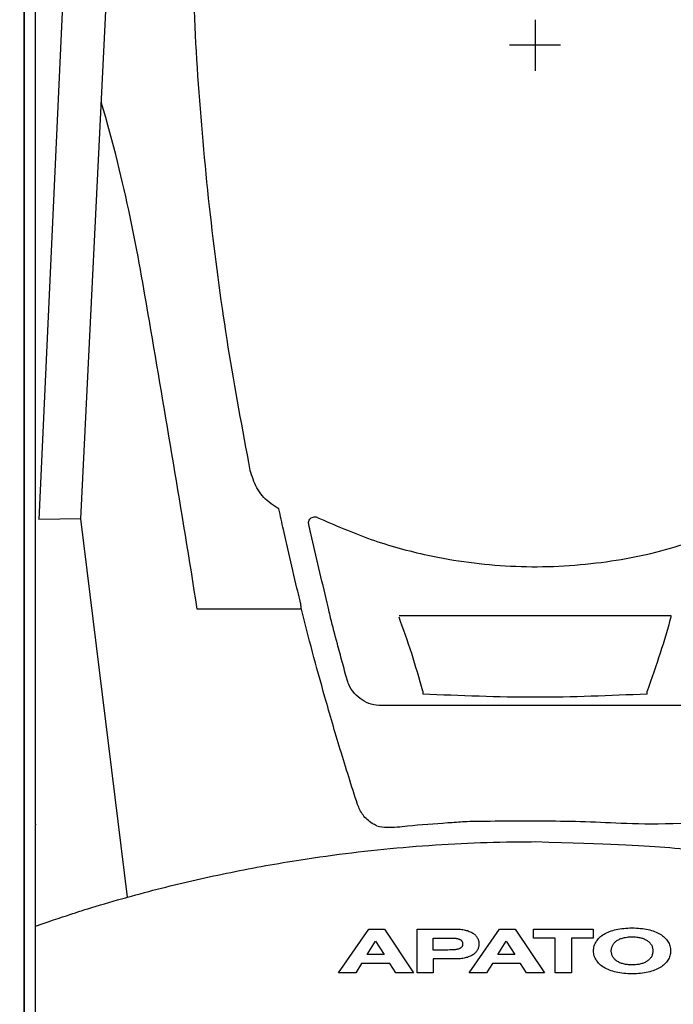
# Model space of a CAD drawing. Header units: millimetres. Extents: x -11513 to 3649, y 2330 to 12522.
# Tile 9 of 75: x -10183 to -10117, y 8247 to 8346. Entities that reach past the tile are written whole.
import ezdxf

# ---------------------------------------------------------------- set-up
doc = ezdxf.new("R2010")
doc.units = ezdxf.units.MM
doc.layers.add('Aparatura', color=7, linetype='Continuous')

# ---------------------------------------------------------------- blocks, each defined once
blk = doc.blocks.new('ARS400-6-V 400A PRO dół')
blk.add_wipeout([(0, 0), (100, 0), (100, -680), (0, -680)]).dxf.layer = 'Aparatura'
at = {"layer": 'Aparatura'}
for p, q in [((1.109, -335.007), (1.109, -229.53)), ((1.109, -337.174), (1.109, -335.007)), ((24.982, -335.934), (24.819, -335.84)), ((10.119, -374.024), (5.568, -336.905)), ((1.109, -337.594), (1.109, -337.174)), ((1.109, -346.403), (1.109, -337.594)), ((27.197, -345.787), (16.978, -345.757)), ((27.111, -345.162), (27.031, -344.829)), ((1.109, -346.823), (1.109, -346.403)), ((1.109, -348.99), (1.109, -346.823)), ((1.109, -366.846), (1.109, -348.99)), ((39.104, -353.819), (39.104, -354.105)), ((39.104, -353.819), (39.104, -354.105)), ((61.113, -354.104), (61.113, -353.819)), ((61.113, -354.104), (61.113, -353.819)), ((1.109, -366.846), (1.109, -366.914)), ((1.109, -376.535), (1.109, -366.914)), ((1.109, -376.559), (1.109, -376.535))]:
    blk.add_line(p, q, dxfattribs=at)
at = {"layer": 'Aparatura', "lineweight": 30}
for p, q in [((4.281, -274.833), (1.436, -336.987)), ((5.568, -336.905), (8.609, -274.467)), ((5.568, -336.905), (1.436, -336.987))]:
    blk.add_line(p, q, dxfattribs=at)
at = {"layer": 'Aparatura', "color": 30}
for p, q in [((50.109, -287.956), (50.109, -292.956)), ((52.609, -290.456), (47.609, -290.456))]:
    blk.add_line(p, q, dxfattribs=at)
at = {"layer": 'Aparatura', "color": 5}
for p, q in [((30.826, -381.43), (33.81, -377.15)), ((30.826, -381.43), (33.81, -377.15)), ((33.81, -377.15), (35.328, -377.15)), ((33.81, -377.15), (35.328, -377.15)), ((35.328, -377.15), (38.198, -381.43)), ((35.328, -377.15), (38.198, -381.43)), ((38.541, -381.43), (38.541, -377.15)), ((38.541, -377.15), (42.275, -377.15)), ((38.541, -381.43), (38.541, -377.15)), ((38.541, -377.15), (42.275, -377.15)), ((42.275, -377.15), (42.411, -377.153)), ((42.275, -377.15), (42.411, -377.153)), ((42.411, -377.153), (42.544, -377.158)), ((42.411, -377.153), (42.544, -377.158)), ((42.544, -377.158), (42.673, -377.165)), ((42.544, -377.158), (42.673, -377.165)), ((42.673, -377.165), (42.798, -377.177)), ((42.673, -377.165), (42.798, -377.177)), ((42.798, -377.177), (42.919, -377.192)), ((42.798, -377.177), (42.919, -377.192)), ((42.919, -377.192), (43.038, -377.209)), ((42.919, -377.192), (43.038, -377.209)), ((43.038, -377.209), (43.151, -377.229)), ((43.038, -377.209), (43.151, -377.229)), ((43.151, -377.229), (43.262, -377.251)), ((43.151, -377.229), (43.262, -377.251)), ((43.262, -377.251), (43.366, -377.279)), ((43.262, -377.251), (43.366, -377.279)), ((43.366, -377.279), (43.47, -377.308)), ((43.366, -377.279), (43.47, -377.308)), ((43.47, -377.308), (43.566, -377.338)), ((43.47, -377.308), (43.566, -377.338)), ((43.566, -377.338), (43.66, -377.375)), ((43.566, -377.338), (43.66, -377.375)), ((43.655, -381.43), (46.639, -377.15)), ((43.655, -381.43), (46.639, -377.15)), ((43.66, -377.375), (43.749, -377.412)), ((43.66, -377.375), (43.749, -377.412)), ((43.749, -377.412), (43.835, -377.451)), ((43.749, -377.412), (43.835, -377.451)), ((43.835, -377.451), (43.916, -377.496)), ((43.835, -377.451), (43.916, -377.496)), ((43.916, -377.496), (43.993, -377.54)), ((43.916, -377.496), (43.993, -377.54)), ((43.993, -377.54), (44.065, -377.59)), ((43.993, -377.54), (44.065, -377.59)), ((44.065, -377.59), (44.134, -377.639)), ((44.065, -377.59), (44.134, -377.639)), ((44.134, -377.639), (44.198, -377.693)), ((44.134, -377.639), (44.198, -377.693)), ((46.639, -377.15), (48.156, -377.15)), ((46.639, -377.15), (48.156, -377.15)), ((48.156, -377.15), (51.027, -381.43)), ((48.156, -377.15), (51.027, -381.43)), ((49.946, -378.029), (49.946, -377.15)), ((49.946, -377.15), (55.827, -377.15)), ((49.946, -378.029), (49.946, -377.15)), ((49.946, -377.15), (55.827, -377.15)), ((55.827, -377.15), (55.827, -378.029)), ((55.827, -377.15), (55.827, -378.029)), ((56.755, -377.733), (56.876, -377.656)), ((56.755, -377.733), (56.876, -377.656)), ((56.876, -377.656), (57.002, -377.585)), ((56.876, -377.656), (57.002, -377.585)), ((57.002, -377.585), (57.133, -377.515)), ((57.002, -377.585), (57.133, -377.515)), ((57.133, -377.515), (57.273, -377.454)), ((57.133, -377.515), (57.273, -377.454)), ((57.273, -377.454), (57.419, -377.395)), ((57.273, -377.454), (57.419, -377.395)), ((57.419, -377.395), (57.572, -377.338)), ((57.419, -377.395), (57.572, -377.338)), ((57.572, -377.338), (57.73, -377.288)), ((57.572, -377.338), (57.73, -377.288)), ((57.73, -377.288), (57.895, -377.242)), ((57.73, -377.288), (57.895, -377.242)), ((57.895, -377.242), (58.065, -377.2)), ((57.895, -377.242), (58.065, -377.2)), ((58.065, -377.2), (58.241, -377.163)), ((58.065, -377.2), (58.241, -377.163)), ((58.241, -377.163), (58.423, -377.13)), ((58.241, -377.163), (58.423, -377.13)), ((58.423, -377.13), (58.611, -377.103)), ((58.423, -377.13), (58.611, -377.103)), ((58.611, -377.103), (58.806, -377.081)), ((58.611, -377.103), (58.806, -377.081)), ((58.806, -377.081), (59.006, -377.061)), ((58.806, -377.081), (59.006, -377.061)), ((59.006, -377.061), (59.211, -377.049)), ((59.006, -377.061), (59.211, -377.049)), ((59.211, -377.049), (59.42, -377.042)), ((59.211, -377.049), (59.42, -377.042)), ((59.42, -377.042), (59.635, -377.039)), ((59.42, -377.042), (59.635, -377.039)), ((59.635, -377.039), (59.85, -377.042)), ((59.635, -377.039), (59.85, -377.042)), ((59.85, -377.042), (60.06, -377.049)), ((59.85, -377.042), (60.06, -377.049)), ((60.06, -377.049), (60.264, -377.061)), ((60.06, -377.049), (60.264, -377.061)), ((60.264, -377.061), (60.462, -377.081)), ((60.264, -377.061), (60.462, -377.081)), ((60.462, -377.081), (60.657, -377.103)), ((60.462, -377.081), (60.657, -377.103)), ((60.657, -377.103), (60.844, -377.13)), ((60.657, -377.103), (60.844, -377.13)), ((60.844, -377.13), (61.027, -377.163)), ((60.844, -377.13), (61.027, -377.163)), ((61.027, -377.163), (61.202, -377.2)), ((61.027, -377.163), (61.202, -377.2)), ((61.202, -377.2), (61.373, -377.242)), ((61.202, -377.2), (61.373, -377.242)), ((61.373, -377.242), (61.538, -377.288)), ((61.373, -377.242), (61.538, -377.288)), ((61.538, -377.288), (61.696, -377.338)), ((61.538, -377.288), (61.696, -377.338)), ((61.696, -377.338), (61.846, -377.395)), ((61.696, -377.338), (61.846, -377.395)), ((61.846, -377.395), (61.992, -377.454)), ((61.846, -377.395), (61.992, -377.454)), ((61.992, -377.454), (62.133, -377.515)), ((61.992, -377.454), (62.133, -377.515)), ((62.133, -377.515), (62.263, -377.585)), ((62.133, -377.515), (62.263, -377.585)), ((62.263, -377.585), (62.389, -377.656)), ((62.263, -377.585), (62.389, -377.656)), ((62.389, -377.656), (62.508, -377.733)), ((62.389, -377.656), (62.508, -377.733)), ((33.635, -379.658), (34.457, -378.337)), ((33.635, -379.658), (34.457, -378.337)), ((34.457, -378.337), (35.303, -379.658)), ((34.457, -378.337), (35.303, -379.658)), ((40.121, -378.029), (41.841, -378.029)), ((40.121, -379.209), (40.121, -378.029)), ((40.121, -378.029), (41.841, -378.029)), ((40.121, -379.209), (40.121, -378.029)), ((41.841, -378.029), (41.999, -378.034)), ((41.841, -378.029), (41.999, -378.034)), ((41.999, -378.034), (42.142, -378.041)), ((41.999, -378.034), (42.142, -378.041)), ((42.142, -378.041), (42.275, -378.053)), ((42.142, -378.041), (42.275, -378.053)), ((42.275, -378.053), (42.337, -378.061)), ((42.275, -378.053), (42.337, -378.061)), ((42.337, -378.061), (42.396, -378.068)), ((42.337, -378.061), (42.396, -378.068)), ((42.396, -378.068), (42.453, -378.078)), ((42.396, -378.068), (42.453, -378.078)), ((42.453, -378.078), (42.505, -378.088)), ((42.453, -378.078), (42.505, -378.088)), ((42.505, -378.088), (42.557, -378.1)), ((42.505, -378.088), (42.557, -378.1)), ((42.557, -378.1), (42.603, -378.113)), ((42.557, -378.1), (42.603, -378.113)), ((42.603, -378.113), (42.648, -378.128)), ((42.603, -378.113), (42.648, -378.128)), ((42.648, -378.128), (42.69, -378.142)), ((42.648, -378.128), (42.69, -378.142)), ((42.69, -378.142), (42.729, -378.16)), ((42.69, -378.142), (42.729, -378.16)), ((42.729, -378.16), (42.766, -378.179)), ((42.729, -378.16), (42.766, -378.179)), ((42.766, -378.179), (42.801, -378.199)), ((42.766, -378.179), (42.801, -378.199)), ((42.801, -378.199), (42.831, -378.221)), ((42.801, -378.199), (42.831, -378.221)), ((42.831, -378.221), (42.86, -378.246)), ((42.831, -378.221), (42.86, -378.246)), ((42.86, -378.246), (42.887, -378.271)), ((42.86, -378.246), (42.887, -378.271)), ((42.887, -378.271), (42.91, -378.298)), ((42.887, -378.271), (42.91, -378.298)), ((42.91, -378.298), (42.929, -378.325)), ((42.91, -378.298), (42.929, -378.325)), ((42.929, -378.325), (42.949, -378.357)), ((42.929, -378.325), (42.949, -378.357)), ((42.949, -378.357), (42.964, -378.389)), ((42.949, -378.357), (42.964, -378.389)), ((42.964, -378.389), (42.979, -378.424)), ((42.964, -378.389), (42.979, -378.424)), ((42.979, -378.424), (42.988, -378.461)), ((42.979, -378.424), (42.988, -378.461)), ((42.988, -378.461), (42.996, -378.498)), ((42.988, -378.461), (42.996, -378.498)), ((42.996, -378.498), (43.003, -378.54)), ((42.996, -378.498), (43.003, -378.54)), ((43.003, -378.54), (43.006, -378.582)), ((43.003, -378.54), (43.006, -378.582)), ((43.006, -378.582), (43.008, -378.626)), ((43.006, -378.582), (43.008, -378.626)), ((43.008, -378.626), (43.006, -378.67)), ((43.008, -378.626), (43.006, -378.67)), ((44.198, -377.693), (44.257, -377.75)), ((44.198, -377.693), (44.257, -377.75)), ((44.257, -377.75), (44.311, -377.809)), ((44.257, -377.75), (44.311, -377.809)), ((44.311, -377.809), (44.361, -377.868)), ((44.311, -377.809), (44.361, -377.868)), ((44.361, -377.868), (44.408, -377.933)), ((44.361, -377.868), (44.408, -377.933)), ((44.408, -377.933), (44.447, -377.999)), ((44.408, -377.933), (44.447, -377.999)), ((44.447, -377.999), (44.484, -378.068)), ((44.447, -377.999), (44.484, -378.068)), ((44.484, -378.068), (44.516, -378.137)), ((44.484, -378.068), (44.516, -378.137)), ((44.516, -378.137), (44.543, -378.211)), ((44.516, -378.137), (44.543, -378.211)), ((44.543, -378.211), (44.566, -378.285)), ((44.543, -378.211), (44.566, -378.285)), ((44.566, -378.285), (44.583, -378.364)), ((44.566, -378.285), (44.583, -378.364)), ((44.583, -378.364), (44.595, -378.443)), ((44.583, -378.364), (44.595, -378.443)), ((44.595, -378.443), (44.603, -378.525)), ((44.595, -378.443), (44.603, -378.525)), ((44.603, -378.525), (44.605, -378.609)), ((44.603, -378.525), (44.605, -378.609)), ((44.605, -378.609), (44.603, -378.693)), ((44.605, -378.609), (44.603, -378.693)), ((46.463, -379.658), (47.285, -378.337)), ((46.463, -379.658), (47.285, -378.337)), ((47.285, -378.337), (48.129, -379.658)), ((47.285, -378.337), (48.129, -379.658)), ((52.1, -378.029), (49.946, -378.029)), ((52.1, -378.029), (49.946, -378.029)), ((52.1, -381.43), (52.1, -378.029)), ((52.1, -381.43), (52.1, -378.029)), ((55.827, -378.029), (53.672, -378.029)), ((53.672, -378.029), (53.672, -381.43)), ((55.827, -378.029), (53.672, -378.029)), ((53.672, -378.029), (53.672, -381.43)), ((55.96, -378.69), (56.005, -378.579)), ((55.96, -378.69), (56.005, -378.579)), ((56.005, -378.579), (56.059, -378.471)), ((56.005, -378.579), (56.059, -378.471)), ((56.059, -378.471), (56.121, -378.367)), ((56.059, -378.471), (56.121, -378.367)), ((56.121, -378.367), (56.19, -378.266)), ((56.121, -378.367), (56.19, -378.266)), ((56.19, -378.266), (56.264, -378.167)), ((56.19, -378.266), (56.264, -378.167)), ((56.264, -378.167), (56.348, -378.073)), ((56.264, -378.167), (56.348, -378.073)), ((56.348, -378.073), (56.439, -377.982)), ((56.348, -378.073), (56.439, -377.982)), ((56.439, -377.982), (56.538, -377.896)), ((56.439, -377.982), (56.538, -377.896)), ((56.538, -377.896), (56.644, -377.812)), ((56.538, -377.896), (56.644, -377.812)), ((56.644, -377.812), (56.755, -377.733)), ((56.644, -377.812), (56.755, -377.733)), ((57.772, -378.653), (57.814, -378.594)), ((57.772, -378.653), (57.814, -378.594)), ((57.814, -378.594), (57.858, -378.537)), ((57.814, -378.594), (57.858, -378.537)), ((57.858, -378.537), (57.907, -378.48)), ((57.858, -378.537), (57.907, -378.48)), ((57.907, -378.48), (57.959, -378.429)), ((57.907, -378.48), (57.959, -378.429)), ((57.959, -378.429), (58.019, -378.377)), ((57.959, -378.429), (58.019, -378.377)), ((58.019, -378.377), (58.078, -378.33)), ((58.019, -378.377), (58.078, -378.33)), ((58.078, -378.33), (58.142, -378.283)), ((58.078, -378.33), (58.142, -378.283)), ((58.142, -378.283), (58.211, -378.241)), ((58.142, -378.283), (58.211, -378.241)), ((58.211, -378.241), (58.283, -378.199)), ((58.211, -378.241), (58.283, -378.199)), ((58.283, -378.199), (58.357, -378.162)), ((58.283, -378.199), (58.357, -378.162)), ((58.357, -378.162), (58.436, -378.125)), ((58.357, -378.162), (58.436, -378.125)), ((58.436, -378.125), (58.52, -378.093)), ((58.436, -378.125), (58.52, -378.093)), ((58.52, -378.093), (58.603, -378.063)), ((58.52, -378.093), (58.603, -378.063)), ((58.603, -378.063), (58.692, -378.036)), ((58.603, -378.063), (58.692, -378.036)), ((58.692, -378.036), (58.786, -378.012)), ((58.692, -378.036), (58.786, -378.012)), ((58.786, -378.012), (58.88, -377.989)), ((58.786, -378.012), (58.88, -377.989)), ((58.88, -377.989), (58.979, -377.97)), ((58.88, -377.989), (58.979, -377.97)), ((58.979, -377.97), (59.186, -377.94)), ((58.979, -377.97), (59.186, -377.94)), ((59.186, -377.94), (59.294, -377.93)), ((59.186, -377.94), (59.294, -377.93)), ((59.294, -377.93), (59.406, -377.923)), ((59.294, -377.93), (59.406, -377.923)), ((59.406, -377.923), (59.519, -377.918)), ((59.406, -377.923), (59.519, -377.918)), ((59.519, -377.918), (59.635, -377.915)), ((59.519, -377.918), (59.635, -377.915)), ((59.635, -377.915), (59.751, -377.918)), ((59.635, -377.915), (59.751, -377.918)), ((59.751, -377.918), (59.865, -377.923)), ((59.751, -377.918), (59.865, -377.923)), ((59.865, -377.923), (59.976, -377.93)), ((59.865, -377.923), (59.976, -377.93)), ((59.976, -377.93), (60.082, -377.94)), ((59.976, -377.93), (60.082, -377.94)), ((60.082, -377.94), (60.188, -377.952)), ((60.082, -377.94), (60.188, -377.952)), ((60.188, -377.952), (60.289, -377.97)), ((60.188, -377.952), (60.289, -377.97)), ((60.289, -377.97), (60.388, -377.989)), ((60.289, -377.97), (60.388, -377.989)), ((60.388, -377.989), (60.482, -378.009)), ((60.388, -377.989), (60.482, -378.009)), ((60.482, -378.009), (60.575, -378.034)), ((60.482, -378.009), (60.575, -378.034)), ((60.575, -378.034), (60.662, -378.061)), ((60.575, -378.034), (60.662, -378.061)), ((60.662, -378.061), (60.748, -378.093)), ((60.662, -378.061), (60.748, -378.093)), ((60.748, -378.093), (60.83, -378.125)), ((60.748, -378.093), (60.83, -378.125)), ((60.83, -378.125), (60.909, -378.16)), ((60.83, -378.125), (60.909, -378.16)), ((60.909, -378.16), (60.983, -378.197)), ((60.909, -378.16), (60.983, -378.197)), ((60.983, -378.197), (61.054, -378.239)), ((60.983, -378.197), (61.054, -378.239)), ((61.054, -378.239), (61.123, -378.281)), ((61.054, -378.239), (61.123, -378.281)), ((61.123, -378.281), (61.187, -378.327)), ((61.123, -378.281), (61.187, -378.327)), ((61.187, -378.327), (61.247, -378.374)), ((61.187, -378.327), (61.247, -378.374)), ((61.247, -378.374), (61.303, -378.426)), ((61.247, -378.374), (61.303, -378.426)), ((61.303, -378.426), (61.355, -378.478)), ((61.303, -378.426), (61.355, -378.478)), ((61.355, -378.478), (61.405, -378.535)), ((61.355, -378.478), (61.405, -378.535)), ((61.405, -378.535), (61.449, -378.592)), ((61.405, -378.535), (61.449, -378.592)), ((61.449, -378.592), (61.491, -378.651)), ((61.449, -378.592), (61.491, -378.651)), ((62.508, -377.733), (62.621, -377.812)), ((62.508, -377.733), (62.621, -377.812)), ((62.621, -377.812), (62.725, -377.896)), ((62.621, -377.812), (62.725, -377.896)), ((62.725, -377.896), (62.824, -377.982)), ((62.725, -377.896), (62.824, -377.982)), ((62.824, -377.982), (62.915, -378.073)), ((62.824, -377.982), (62.915, -378.073)), ((62.915, -378.073), (62.996, -378.167)), ((62.915, -378.073), (62.996, -378.167)), ((62.996, -378.167), (63.073, -378.266)), ((62.996, -378.167), (63.073, -378.266)), ((63.073, -378.266), (63.142, -378.367)), ((63.073, -378.266), (63.142, -378.367)), ((63.142, -378.367), (63.201, -378.471)), ((63.142, -378.367), (63.201, -378.471)), ((63.201, -378.471), (63.256, -378.579)), ((63.201, -378.471), (63.256, -378.579)), ((63.256, -378.579), (63.3, -378.69)), ((63.256, -378.579), (63.3, -378.69)), ((41.569, -379.209), (40.121, -379.209)), ((41.569, -379.209), (40.121, -379.209)), ((41.745, -379.206), (41.569, -379.209)), ((41.745, -379.206), (41.569, -379.209)), ((41.91, -379.201), (41.745, -379.206)), ((41.91, -379.201), (41.745, -379.206)), ((42.063, -379.194), (41.91, -379.201)), ((42.063, -379.194), (41.91, -379.201)), ((42.206, -379.184), (42.063, -379.194)), ((42.206, -379.184), (42.063, -379.194)), ((42.273, -379.176), (42.206, -379.184)), ((42.273, -379.176), (42.206, -379.184)), ((42.334, -379.167), (42.273, -379.176)), ((42.334, -379.167), (42.273, -379.176)), ((42.396, -379.159), (42.334, -379.167)), ((42.396, -379.159), (42.334, -379.167)), ((42.453, -379.147), (42.396, -379.159)), ((42.453, -379.147), (42.396, -379.159)), ((42.507, -379.137), (42.453, -379.147)), ((42.507, -379.137), (42.453, -379.147)), ((42.559, -379.122), (42.507, -379.137)), ((42.559, -379.122), (42.507, -379.137)), ((42.608, -379.11), (42.559, -379.122)), ((42.608, -379.11), (42.559, -379.122)), ((42.655, -379.093), (42.608, -379.11)), ((42.655, -379.093), (42.608, -379.11)), ((42.697, -379.075), (42.655, -379.093)), ((42.697, -379.075), (42.655, -379.093)), ((42.737, -379.058), (42.697, -379.075)), ((42.737, -379.058), (42.697, -379.075)), ((42.776, -379.038), (42.737, -379.058)), ((42.776, -379.038), (42.737, -379.058)), ((42.811, -379.016), (42.776, -379.038)), ((42.811, -379.016), (42.776, -379.038)), ((42.843, -378.994), (42.811, -379.016)), ((42.843, -378.994), (42.811, -379.016)), ((42.897, -378.944), (42.843, -378.994)), ((42.897, -378.944), (42.843, -378.994)), ((42.942, -378.885), (42.897, -378.944)), ((42.942, -378.885), (42.897, -378.944)), ((42.959, -378.856), (42.942, -378.885)), ((42.959, -378.856), (42.942, -378.885)), ((42.974, -378.821), (42.959, -378.856)), ((42.974, -378.821), (42.959, -378.856)), ((42.986, -378.786), (42.974, -378.821)), ((42.986, -378.786), (42.974, -378.821)), ((42.996, -378.749), (42.986, -378.786)), ((42.996, -378.749), (42.986, -378.786)), ((43.003, -378.71), (42.996, -378.749)), ((43.003, -378.71), (42.996, -378.749)), ((43.006, -378.67), (43.003, -378.71)), ((43.006, -378.67), (43.003, -378.71)), ((44.134, -379.586), (44.065, -379.638)), ((44.134, -379.586), (44.065, -379.638)), ((44.198, -379.532), (44.134, -379.586)), ((44.198, -379.532), (44.134, -379.586)), ((44.257, -379.475), (44.198, -379.532)), ((44.257, -379.475), (44.198, -379.532)), ((44.311, -379.416), (44.257, -379.475)), ((44.311, -379.416), (44.257, -379.475)), ((44.361, -379.354), (44.311, -379.416)), ((44.361, -379.354), (44.311, -379.416)), ((44.408, -379.29), (44.361, -379.354)), ((44.408, -379.29), (44.361, -379.354)), ((44.447, -379.223), (44.408, -379.29)), ((44.447, -379.223), (44.408, -379.29)), ((44.484, -379.154), (44.447, -379.223)), ((44.484, -379.154), (44.447, -379.223)), ((44.516, -379.083), (44.484, -379.154)), ((44.516, -379.083), (44.484, -379.154)), ((44.543, -379.009), (44.516, -379.083)), ((44.543, -379.009), (44.516, -379.083)), ((44.566, -378.932), (44.543, -379.009)), ((44.566, -378.932), (44.543, -379.009)), ((44.583, -378.856), (44.566, -378.932)), ((44.583, -378.856), (44.566, -378.932)), ((44.595, -378.777), (44.583, -378.856)), ((44.595, -378.777), (44.583, -378.856)), ((44.603, -378.693), (44.595, -378.777)), ((44.603, -378.693), (44.595, -378.777)), ((55.857, -379.292), (55.862, -379.167)), ((55.857, -379.292), (55.862, -379.167)), ((55.862, -379.418), (55.857, -379.292)), ((55.862, -379.418), (55.857, -379.292)), ((55.862, -379.167), (55.874, -379.043)), ((55.862, -379.167), (55.874, -379.043)), ((55.874, -379.539), (55.862, -379.418)), ((55.874, -379.539), (55.862, -379.418)), ((55.874, -379.043), (55.894, -378.922)), ((55.874, -379.043), (55.894, -378.922)), ((55.894, -379.66), (55.874, -379.539)), ((55.894, -379.66), (55.874, -379.539)), ((55.894, -378.922), (55.923, -378.804)), ((55.894, -378.922), (55.923, -378.804)), ((55.923, -378.804), (55.96, -378.69)), ((55.923, -378.804), (55.96, -378.69)), ((57.592, -379.292), (57.594, -379.213)), ((57.592, -379.292), (57.594, -379.213)), ((57.594, -379.371), (57.592, -379.292)), ((57.594, -379.371), (57.592, -379.292)), ((57.594, -379.213), (57.601, -379.134)), ((57.594, -379.213), (57.601, -379.134)), ((57.601, -379.448), (57.594, -379.371)), ((57.601, -379.448), (57.594, -379.371)), ((57.601, -379.134), (57.614, -379.06)), ((57.601, -379.134), (57.614, -379.06)), ((57.614, -379.522), (57.601, -379.448)), ((57.614, -379.522), (57.601, -379.448)), ((57.614, -379.06), (57.629, -378.986)), ((57.614, -379.06), (57.629, -378.986)), ((57.629, -379.596), (57.614, -379.522)), ((57.629, -379.596), (57.614, -379.522)), ((57.629, -378.986), (57.648, -378.917)), ((57.629, -378.986), (57.648, -378.917)), ((57.648, -379.665), (57.629, -379.596)), ((57.648, -379.665), (57.629, -379.596)), ((57.648, -378.917), (57.673, -378.848)), ((57.648, -378.917), (57.673, -378.848)), ((57.673, -378.848), (57.703, -378.782)), ((57.673, -378.848), (57.703, -378.782)), ((57.703, -378.782), (57.735, -378.717)), ((57.703, -378.782), (57.735, -378.717)), ((57.735, -378.717), (57.772, -378.653)), ((57.735, -378.717), (57.772, -378.653)), ((61.491, -378.651), (61.528, -378.715)), ((61.491, -378.651), (61.528, -378.715)), ((61.528, -378.715), (61.56, -378.779)), ((61.528, -378.715), (61.56, -378.779)), ((61.56, -378.779), (61.587, -378.846)), ((61.56, -378.779), (61.587, -378.846)), ((61.587, -378.846), (61.612, -378.915)), ((61.587, -378.846), (61.612, -378.915)), ((61.612, -378.915), (61.632, -378.986)), ((61.612, -378.915), (61.632, -378.986)), ((61.632, -379.596), (61.612, -379.665)), ((61.632, -379.596), (61.612, -379.665)), ((61.632, -378.986), (61.646, -379.058)), ((61.632, -378.986), (61.646, -379.058)), ((61.646, -379.522), (61.632, -379.596)), ((61.646, -379.522), (61.632, -379.596)), ((61.646, -379.058), (61.659, -379.134)), ((61.646, -379.058), (61.659, -379.134)), ((61.659, -379.448), (61.646, -379.522)), ((61.659, -379.448), (61.646, -379.522)), ((61.659, -379.134), (61.666, -379.211)), ((61.659, -379.134), (61.666, -379.211)), ((61.666, -379.371), (61.659, -379.448)), ((61.666, -379.371), (61.659, -379.448)), ((61.666, -379.211), (61.669, -379.292)), ((61.666, -379.211), (61.669, -379.292)), ((61.669, -379.292), (61.666, -379.371)), ((61.669, -379.292), (61.666, -379.371)), ((63.3, -378.69), (63.337, -378.804)), ((63.3, -378.69), (63.337, -378.804)), ((63.337, -378.804), (63.367, -378.922)), ((63.337, -378.804), (63.367, -378.922)), ((63.367, -378.922), (63.386, -379.043)), ((63.367, -378.922), (63.386, -379.043)), ((63.386, -379.539), (63.367, -379.66)), ((63.386, -379.539), (63.367, -379.66)), ((63.386, -379.043), (63.399, -379.167)), ((63.386, -379.043), (63.399, -379.167)), ((63.399, -379.418), (63.386, -379.539)), ((63.399, -379.418), (63.386, -379.539)), ((63.399, -379.167), (63.404, -379.292)), ((63.399, -379.167), (63.404, -379.292)), ((63.404, -379.292), (63.399, -379.418)), ((63.404, -379.292), (63.399, -379.418)), ((33.094, -380.524), (32.527, -381.43)), ((33.094, -380.524), (32.527, -381.43)), ((35.868, -380.524), (33.094, -380.524)), ((35.868, -380.524), (33.094, -380.524)), ((35.303, -379.658), (33.635, -379.658)), ((35.303, -379.658), (33.635, -379.658)), ((36.446, -381.43), (35.868, -380.524)), ((36.446, -381.43), (35.868, -380.524)), ((42.411, -380.085), (40.121, -380.085)), ((40.121, -380.085), (40.121, -381.43)), ((42.411, -380.085), (40.121, -380.085)), ((40.121, -380.085), (40.121, -381.43)), ((42.544, -380.08), (42.411, -380.085)), ((42.544, -380.08), (42.411, -380.085)), ((42.673, -380.07), (42.544, -380.08)), ((42.673, -380.07), (42.544, -380.08)), ((42.798, -380.06), (42.673, -380.07)), ((42.798, -380.06), (42.673, -380.07)), ((42.919, -380.045), (42.798, -380.06)), ((42.919, -380.045), (42.798, -380.06)), ((43.038, -380.028), (42.919, -380.045)), ((43.038, -380.028), (42.919, -380.045)), ((43.151, -380.006), (43.038, -380.028)), ((43.151, -380.006), (43.038, -380.028)), ((43.262, -379.981), (43.151, -380.006)), ((43.262, -379.981), (43.151, -380.006)), ((43.366, -379.956), (43.262, -379.981)), ((43.366, -379.956), (43.262, -379.981)), ((43.47, -379.927), (43.366, -379.956)), ((43.47, -379.927), (43.366, -379.956)), ((43.566, -379.892), (43.47, -379.927)), ((43.566, -379.892), (43.47, -379.927)), ((43.66, -379.858), (43.566, -379.892)), ((43.66, -379.858), (43.566, -379.892)), ((43.749, -379.818), (43.66, -379.858)), ((43.749, -379.818), (43.66, -379.858)), ((43.835, -379.779), (43.749, -379.818)), ((43.835, -379.779), (43.749, -379.818)), ((43.916, -379.734), (43.835, -379.779)), ((43.916, -379.734), (43.835, -379.779)), ((43.993, -379.687), (43.916, -379.734)), ((43.993, -379.687), (43.916, -379.734)), ((44.065, -379.638), (43.993, -379.687)), ((44.065, -379.638), (43.993, -379.687)), ((45.923, -380.524), (45.355, -381.43)), ((45.923, -380.524), (45.355, -381.43)), ((48.697, -380.524), (45.923, -380.524)), ((48.697, -380.524), (45.923, -380.524)), ((48.129, -379.658), (46.463, -379.658)), ((48.129, -379.658), (46.463, -379.658)), ((49.274, -381.43), (48.697, -380.524)), ((49.274, -381.43), (48.697, -380.524)), ((55.923, -379.779), (55.894, -379.66)), ((55.923, -379.779), (55.894, -379.66)), ((55.96, -379.892), (55.923, -379.779)), ((55.96, -379.892), (55.923, -379.779)), ((56.005, -380.003), (55.96, -379.892)), ((56.005, -380.003), (55.96, -379.892)), ((56.059, -380.112), (56.005, -380.003)), ((56.059, -380.112), (56.005, -380.003)), ((56.121, -380.215), (56.059, -380.112)), ((56.121, -380.215), (56.059, -380.112)), ((56.19, -380.317), (56.121, -380.215)), ((56.19, -380.317), (56.121, -380.215)), ((56.264, -380.415), (56.19, -380.317)), ((56.264, -380.415), (56.19, -380.317)), ((56.348, -380.509), (56.264, -380.415)), ((56.348, -380.509), (56.264, -380.415)), ((56.439, -380.6), (56.348, -380.509)), ((56.439, -380.6), (56.348, -380.509)), ((57.673, -379.734), (57.648, -379.665)), ((57.673, -379.734), (57.648, -379.665)), ((57.703, -379.801), (57.673, -379.734)), ((57.703, -379.801), (57.673, -379.734)), ((57.735, -379.865), (57.703, -379.801)), ((57.735, -379.865), (57.703, -379.801)), ((57.772, -379.929), (57.735, -379.865)), ((57.772, -379.929), (57.735, -379.865)), ((57.814, -379.988), (57.772, -379.929)), ((57.814, -379.988), (57.772, -379.929)), ((57.858, -380.045), (57.814, -379.988)), ((57.858, -380.045), (57.814, -379.988)), ((57.907, -380.102), (57.858, -380.045)), ((57.907, -380.102), (57.858, -380.045)), ((57.959, -380.154), (57.907, -380.102)), ((57.959, -380.154), (57.907, -380.102)), ((58.019, -380.206), (57.959, -380.154)), ((58.019, -380.206), (57.959, -380.154)), ((58.078, -380.252), (58.019, -380.206)), ((58.078, -380.252), (58.019, -380.206)), ((58.142, -380.299), (58.078, -380.252)), ((58.142, -380.299), (58.078, -380.252)), ((58.211, -380.341), (58.142, -380.299)), ((58.211, -380.341), (58.142, -380.299)), ((58.283, -380.383), (58.211, -380.341)), ((58.283, -380.383), (58.211, -380.341)), ((58.357, -380.42), (58.283, -380.383)), ((58.357, -380.42), (58.283, -380.383)), ((58.436, -380.457), (58.357, -380.42)), ((58.436, -380.457), (58.357, -380.42)), ((58.52, -380.489), (58.436, -380.457)), ((58.52, -380.489), (58.436, -380.457)), ((58.603, -380.519), (58.52, -380.489)), ((58.603, -380.519), (58.52, -380.489)), ((58.692, -380.546), (58.603, -380.519)), ((58.692, -380.546), (58.603, -380.519)), ((58.786, -380.571), (58.692, -380.546)), ((58.786, -380.571), (58.692, -380.546)), ((60.575, -380.546), (60.482, -380.571)), ((60.575, -380.546), (60.482, -380.571)), ((60.662, -380.519), (60.575, -380.546)), ((60.662, -380.519), (60.575, -380.546)), ((60.748, -380.489), (60.662, -380.519)), ((60.748, -380.489), (60.662, -380.519)), ((60.83, -380.457), (60.748, -380.489)), ((60.83, -380.457), (60.748, -380.489)), ((60.909, -380.42), (60.83, -380.457)), ((60.909, -380.42), (60.83, -380.457)), ((60.983, -380.383), (60.909, -380.42)), ((60.983, -380.383), (60.909, -380.42)), ((61.054, -380.341), (60.983, -380.383)), ((61.054, -380.341), (60.983, -380.383)), ((61.123, -380.299), (61.054, -380.341)), ((61.123, -380.299), (61.054, -380.341)), ((61.187, -380.252), (61.123, -380.299)), ((61.187, -380.252), (61.123, -380.299)), ((61.247, -380.206), (61.187, -380.252)), ((61.247, -380.206), (61.187, -380.252)), ((61.303, -380.154), (61.247, -380.206)), ((61.303, -380.154), (61.247, -380.206)), ((61.355, -380.102), (61.303, -380.154)), ((61.355, -380.102), (61.303, -380.154)), ((61.405, -380.045), (61.355, -380.102)), ((61.405, -380.045), (61.355, -380.102)), ((61.449, -379.988), (61.405, -380.045)), ((61.449, -379.988), (61.405, -380.045)), ((61.491, -379.929), (61.449, -379.988)), ((61.491, -379.929), (61.449, -379.988)), ((61.528, -379.865), (61.491, -379.929)), ((61.528, -379.865), (61.491, -379.929)), ((61.56, -379.801), (61.528, -379.865)), ((61.56, -379.801), (61.528, -379.865)), ((61.587, -379.734), (61.56, -379.801)), ((61.587, -379.734), (61.56, -379.801)), ((61.612, -379.665), (61.587, -379.734)), ((61.612, -379.665), (61.587, -379.734)), ((62.915, -380.509), (62.824, -380.6)), ((62.915, -380.509), (62.824, -380.6)), ((62.996, -380.415), (62.915, -380.509)), ((62.996, -380.415), (62.915, -380.509)), ((63.073, -380.317), (62.996, -380.415)), ((63.073, -380.317), (62.996, -380.415)), ((63.142, -380.215), (63.073, -380.317)), ((63.142, -380.215), (63.073, -380.317)), ((63.201, -380.112), (63.142, -380.215)), ((63.201, -380.112), (63.142, -380.215)), ((63.256, -380.003), (63.201, -380.112)), ((63.256, -380.003), (63.201, -380.112)), ((63.3, -379.892), (63.256, -380.003)), ((63.3, -379.892), (63.256, -380.003)), ((63.337, -379.779), (63.3, -379.892)), ((63.337, -379.779), (63.3, -379.892)), ((63.367, -379.66), (63.337, -379.779)), ((63.367, -379.66), (63.337, -379.779)), ((32.527, -381.43), (30.826, -381.43)), ((32.527, -381.43), (30.826, -381.43)), ((38.198, -381.43), (36.446, -381.43)), ((38.198, -381.43), (36.446, -381.43)), ((40.121, -381.43), (38.541, -381.43)), ((40.121, -381.43), (38.541, -381.43)), ((45.355, -381.43), (43.655, -381.43)), ((45.355, -381.43), (43.655, -381.43)), ((51.027, -381.43), (49.274, -381.43)), ((51.027, -381.43), (49.274, -381.43)), ((53.672, -381.43), (52.1, -381.43)), ((53.672, -381.43), (52.1, -381.43)), ((56.538, -380.687), (56.439, -380.6)), ((56.538, -380.687), (56.439, -380.6)), ((56.644, -380.771), (56.538, -380.687)), ((56.644, -380.771), (56.538, -380.687)), ((56.755, -380.85), (56.644, -380.771)), ((56.755, -380.85), (56.644, -380.771)), ((56.876, -380.926), (56.755, -380.85)), ((56.876, -380.926), (56.755, -380.85)), ((57.002, -380.998), (56.876, -380.926)), ((57.002, -380.998), (56.876, -380.926)), ((57.133, -381.064), (57.002, -380.998)), ((57.133, -381.064), (57.002, -380.998)), ((57.273, -381.129), (57.133, -381.064)), ((57.273, -381.129), (57.133, -381.064)), ((57.419, -381.188), (57.273, -381.129)), ((57.419, -381.188), (57.273, -381.129)), ((57.572, -381.245), (57.419, -381.188)), ((57.572, -381.245), (57.419, -381.188)), ((57.73, -381.294), (57.572, -381.245)), ((57.73, -381.294), (57.572, -381.245)), ((57.895, -381.341), (57.73, -381.294)), ((57.895, -381.341), (57.73, -381.294)), ((58.065, -381.383), (57.895, -381.341)), ((58.065, -381.383), (57.895, -381.341)), ((58.241, -381.42), (58.065, -381.383)), ((58.241, -381.42), (58.065, -381.383)), ((58.423, -381.452), (58.241, -381.42)), ((58.423, -381.452), (58.241, -381.42)), ((58.611, -381.479), (58.423, -381.452)), ((58.611, -381.479), (58.423, -381.452)), ((58.806, -381.501), (58.611, -381.479)), ((58.806, -381.501), (58.611, -381.479)), ((58.88, -380.593), (58.786, -380.571)), ((58.88, -380.593), (58.786, -380.571)), ((59.006, -381.521), (58.806, -381.501)), ((59.006, -381.521), (58.806, -381.501)), ((58.979, -380.613), (58.88, -380.593)), ((58.979, -380.613), (58.88, -380.593)), ((59.082, -380.63), (58.979, -380.613)), ((59.082, -380.63), (58.979, -380.613)), ((59.211, -381.533), (59.006, -381.521)), ((59.211, -381.533), (59.006, -381.521)), ((59.186, -380.642), (59.082, -380.63)), ((59.186, -380.642), (59.082, -380.63)), ((59.294, -380.652), (59.186, -380.642)), ((59.294, -380.652), (59.186, -380.642)), ((59.406, -380.66), (59.294, -380.652)), ((59.406, -380.66), (59.294, -380.652)), ((59.519, -380.665), (59.406, -380.66)), ((59.519, -380.665), (59.406, -380.66)), ((59.635, -380.667), (59.519, -380.665)), ((59.635, -380.667), (59.519, -380.665)), ((59.751, -380.665), (59.635, -380.667)), ((59.751, -380.665), (59.635, -380.667)), ((59.865, -380.66), (59.751, -380.665)), ((59.865, -380.66), (59.751, -380.665)), ((59.976, -380.652), (59.865, -380.66)), ((59.976, -380.652), (59.865, -380.66)), ((60.082, -380.642), (59.976, -380.652)), ((60.082, -380.642), (59.976, -380.652)), ((60.264, -381.521), (60.06, -381.533)), ((60.264, -381.521), (60.06, -381.533)), ((60.188, -380.63), (60.082, -380.642)), ((60.188, -380.63), (60.082, -380.642)), ((60.289, -380.613), (60.188, -380.63)), ((60.289, -380.613), (60.188, -380.63)), ((60.462, -381.501), (60.264, -381.521)), ((60.462, -381.501), (60.264, -381.521)), ((60.388, -380.593), (60.289, -380.613)), ((60.388, -380.593), (60.289, -380.613)), ((60.482, -380.571), (60.388, -380.593)), ((60.482, -380.571), (60.388, -380.593)), ((60.657, -381.479), (60.462, -381.501)), ((60.657, -381.479), (60.462, -381.501)), ((60.844, -381.452), (60.657, -381.479)), ((60.844, -381.452), (60.657, -381.479)), ((61.027, -381.42), (60.844, -381.452)), ((61.027, -381.42), (60.844, -381.452)), ((61.202, -381.383), (61.027, -381.42)), ((61.202, -381.383), (61.027, -381.42)), ((61.373, -381.341), (61.202, -381.383)), ((61.373, -381.341), (61.202, -381.383)), ((61.538, -381.294), (61.373, -381.341)), ((61.538, -381.294), (61.373, -381.341)), ((61.696, -381.245), (61.538, -381.294)), ((61.696, -381.245), (61.538, -381.294)), ((61.846, -381.188), (61.696, -381.245)), ((61.846, -381.188), (61.696, -381.245)), ((61.992, -381.129), (61.846, -381.188)), ((61.992, -381.129), (61.846, -381.188)), ((62.133, -381.064), (61.992, -381.129)), ((62.133, -381.064), (61.992, -381.129)), ((62.263, -380.998), (62.133, -381.064)), ((62.263, -380.998), (62.133, -381.064)), ((62.389, -380.926), (62.263, -380.998)), ((62.389, -380.926), (62.263, -380.998)), ((62.508, -380.85), (62.389, -380.926)), ((62.508, -380.85), (62.389, -380.926)), ((62.621, -380.771), (62.508, -380.85)), ((62.621, -380.771), (62.508, -380.85)), ((62.725, -380.687), (62.621, -380.771)), ((62.725, -380.687), (62.621, -380.771)), ((62.824, -380.6), (62.725, -380.687)), ((62.824, -380.6), (62.725, -380.687)), ((59.42, -381.541), (59.211, -381.533)), ((59.42, -381.541), (59.211, -381.533)), ((59.635, -381.543), (59.42, -381.541)), ((59.635, -381.543), (59.42, -381.541)), ((59.85, -381.541), (59.635, -381.543)), ((59.85, -381.541), (59.635, -381.543)), ((60.06, -381.533), (59.85, -381.541)), ((60.06, -381.533), (59.85, -381.541))]:
    blk.add_line(p, q, dxfattribs=at)
at = {"layer": 'Aparatura'}
blk.add_lwpolyline([(0, -680), (100, -680), (100, -10), (0, -10)], close=True, dxfattribs=at)
for points, knots in [([(22.173, -332.152), (21.42, -328.128), (19.912, -320.072), (18.256, -307.696), (17.062, -295.07), (16.419, -282.188), (16.288, -269.248), (16.674, -260.612), (16.868, -256.291)], [0, 0, 0, 0, 0.16113, 0.322537, 0.491106, 0.659992, 0.829834, 1, 1, 1, 1]), ([(16.978, -345.757), (15.421, -335.984), (12.738, -320.051), (9.972, -304.122), (7.558, -296.044)], [0, 0, 0, 0, 0.580465, 1, 1, 1, 1]), ([(24.819, -335.84), (24.545, -335.661), (23.757, -335.146), (22.713, -333.924), (22.353, -332.743), (22.173, -332.152)], [0, 0, 0, 0, 0.211127, 0.605633, 1, 1, 1, 1]), ([(27.031, -344.829), (26.94, -344.456), (26.567, -342.938), (26.029, -340.652), (25.442, -338.058), (25.129, -336.612), (24.982, -335.934)], [0, 0, 0, 0, 0.126146, 0.513676, 0.772012, 1, 1, 1, 1]), ([(27.907, -337.44), (27.899, -337.372), (27.882, -337.237), (27.945, -337.039), (28.064, -336.872), (28.234, -336.754), (28.432, -336.7), (28.612, -336.711), (28.713, -336.752), (28.751, -336.767)], [0, 0, 0, 0, 0.151027, 0.302045, 0.453532, 0.605379, 0.757136, 0.908395, 1, 1, 1, 1]), ([(27.907, -337.44), (27.899, -337.372), (27.882, -337.237), (27.945, -337.039), (28.064, -336.872), (28.234, -336.754), (28.432, -336.7), (28.612, -336.711), (28.713, -336.752), (28.751, -336.767)], [0, 0, 0, 0, 0.151027, 0.302045, 0.453532, 0.605379, 0.757136, 0.908395, 1, 1, 1, 1]), ([(28.751, -336.767), (30.492, -337.528), (33.998, -339.06), (40.337, -340.788), (46.368, -341.597), (51.913, -341.63), (57.347, -341.194), (64.024, -339.897), (68.964, -337.82), (71.466, -336.767)], [0, 0, 0, 0, 0.129088, 0.259929, 0.445353, 0.540835, 0.636317, 0.815744, 1, 1, 1, 1]), ([(28.751, -336.767), (30.492, -337.528), (33.998, -339.06), (40.337, -340.788), (46.368, -341.597), (51.913, -341.63), (57.347, -341.194), (64.024, -339.897), (68.964, -337.82), (71.466, -336.767)], [0, 0, 0, 0, 0.129088, 0.259929, 0.445353, 0.540835, 0.636317, 0.815744, 1, 1, 1, 1]), ([(29.727, -345.163), (29.448, -344.029), (28.889, -341.762), (28.295, -339.184), (27.974, -337.742), (27.907, -337.44)], [0, 0, 0, 0, 0.441425, 0.882848, 1, 1, 1, 1]), ([(29.727, -345.163), (29.448, -344.029), (28.889, -341.762), (28.295, -339.184), (27.974, -337.742), (27.907, -337.44)], [0, 0, 0, 0, 0.441425, 0.882848, 1, 1, 1, 1]), ([(27.197, -345.787), (27.184, -345.697), (27.155, -345.513), (27.126, -345.281), (27.111, -345.162)], [0, 0, 0, 0, 0.486569, 1, 1, 1, 1]), ([(32.691, -364.92), (32.117, -363.116), (30.97, -359.509), (29.518, -354.522), (28.245, -349.899), (27.548, -347.162), (27.197, -345.787)], [0, 0, 0, 0, 0.261354, 0.522677, 0.760258, 1, 1, 1, 1]), ([(31.746, -352.914), (31.727, -352.847), (31.533, -352.176), (31.185, -350.915), (30.637, -348.875), (30.221, -347.275), (29.966, -346.271), (29.727, -345.163)], [0, 0, 0, 0, 0.027983, 0.281063, 0.534132, 0.914497, 1, 1, 1, 1]), ([(31.746, -352.914), (31.727, -352.847), (31.533, -352.176), (31.185, -350.915), (30.637, -348.875), (30.221, -347.275), (29.966, -346.271), (29.727, -345.163)], [0, 0, 0, 0, 0.027983, 0.281063, 0.534132, 0.914497, 1, 1, 1, 1]), ([(39.104, -353.819), (38.748, -352.571), (38.023, -350.031), (37.19, -347.725), (36.767, -346.552)], [0, 0, 0, 0, 0.491137, 1, 1, 1, 1]), ([(39.104, -353.819), (38.748, -352.571), (38.023, -350.031), (37.19, -347.725), (36.767, -346.552)], [0, 0, 0, 0, 0.491137, 1, 1, 1, 1]), ([(36.768, -346.379), (41.213, -346.379), (48.131, -346.379), (57.026, -346.379), (61.469, -346.379), (63.44, -346.378)], [0, 0, 0, 0, 0.5000096, 0.7782313, 1, 1, 1, 1]), ([(36.768, -346.379), (41.213, -346.379), (48.131, -346.379), (57.026, -346.379), (61.469, -346.379), (63.44, -346.378)], [0, 0, 0, 0, 0.5000096, 0.7782313, 1, 1, 1, 1]), ([(63.441, -346.554), (63.106, -347.718), (62.435, -350.051), (61.555, -352.561), (61.113, -353.819)], [0, 0, 0, 0, 0.4989197, 1, 1, 1, 1]), ([(63.441, -346.554), (63.106, -347.718), (62.435, -350.051), (61.555, -352.561), (61.113, -353.819)], [0, 0, 0, 0, 0.4989197, 1, 1, 1, 1]), ([(63.44, -346.378), (63.44, -346.432), (63.441, -346.491), (63.441, -346.549), (63.441, -346.554)], [0, 0, 0, 0, 0.915627, 1, 1, 1, 1]), ([(63.44, -346.378), (63.44, -346.432), (63.441, -346.491), (63.441, -346.549), (63.441, -346.554)], [0, 0, 0, 0, 0.915627, 1, 1, 1, 1]), ([(35.046, -355.237), (34.707, -355.208), (34.028, -355.15), (33.102, -354.703), (32.333, -354.032), (31.927, -353.389), (31.777, -352.995), (31.746, -352.914)], [0, 0, 0, 0, 0.2219, 0.443281, 0.673914, 0.932804, 1, 1, 1, 1]), ([(35.046, -355.237), (34.707, -355.208), (34.028, -355.15), (33.102, -354.703), (32.333, -354.032), (31.927, -353.389), (31.777, -352.995), (31.746, -352.914)], [0, 0, 0, 0, 0.2219, 0.443281, 0.673914, 0.932804, 1, 1, 1, 1]), ([(61.113, -354.104), (57.451, -354.259), (50.115, -354.569), (42.778, -354.26), (39.104, -354.105)], [0, 0, 0, 0, 0.499211, 1, 1, 1, 1]), ([(61.113, -354.104), (57.451, -354.259), (50.115, -354.569), (42.778, -354.26), (39.104, -354.105)], [0, 0, 0, 0, 0.499211, 1, 1, 1, 1]), ([(65.171, -355.237), (61.942, -355.237), (55.487, -355.237), (45.438, -355.237), (38.629, -355.237), (35.046, -355.237)], [0, 0, 0, 0, 0.3216939, 0.6430498, 1, 1, 1, 1]), ([(65.171, -355.237), (61.942, -355.237), (55.487, -355.237), (45.438, -355.237), (38.629, -355.237), (35.046, -355.237)], [0, 0, 0, 0, 0.3216939, 0.6430498, 1, 1, 1, 1]), ([(34.578, -367.024), (34.43, -366.949), (33.912, -366.686), (33.164, -366.004), (32.847, -365.279), (32.691, -364.92)], [0, 0, 0, 0, 0.167831, 0.587629, 1, 1, 1, 1]), ([(34.578, -367.024), (34.582, -367.025), (34.912, -367.103), (35.923, -367.235), (38.251, -366.936), (40.79, -366.773), (42.666, -366.633), (43.214, -366.592)], [0, 0, 0, 0, 0.001478, 0.117176, 0.349199, 0.809863, 1, 1, 1, 1]), ([(43.214, -366.592), (43.548, -366.586), (45.214, -366.559), (49.49, -366.516), (56.06, -366.555), (61.267, -366.948), (66.215, -366.695)], [0, 0, 0, 0, 0.048329, 0.24165, 0.620078, 1, 1, 1, 1]), ([(10.119, -374.024), (11.234, -373.723), (14.585, -372.818), (20.243, -371.538), (28.127, -370.117), (37.152, -369.03), (44.853, -368.607), (49.174, -368.582), (50.109, -368.577)], [0, 0, 0, 0, 0.08647, 0.259697, 0.432907, 0.682091, 0.931244, 1, 1, 1, 1]), ([(50.109, -368.577), (57.611, -368.782), (62.86, -369.033), (70.703, -369.941), (78.508, -371.207), (83.645, -372.404), (98.109, -376.492)], [0, 0, 0, 0, 0.247951, 0.495931, 0.747954, 1, 1, 1, 1]), ([(1.109, -376.853), (4.747, -375.626), (6.587, -375.039), (8.588, -374.452), (9.849, -374.099), (10.119, -374.024)], [0, 0, 0, 0, 0.372726, 0.926472, 1, 1, 1, 1]), ([(1.109, -386.625), (1.109, -386.583), (1.109, -384.85), (1.109, -381.48), (1.109, -378.18), (1.109, -376.559)], [0, 0, 0, 0, 0.012523, 0.514965, 1, 1, 1, 1])]:
    blk.add_open_spline(points, degree=3, knots=knots, dxfattribs=at)

msp = doc.modelspace()

# ---------------------------------------------------------------- block references
at = {"xscale": 1.02, "yscale": 1.02, "zscale": 1.02}
msp.add_blockref('ARS400-6-V 400A PRO dół', (-10182.156, 8639.307), dxfattribs=at)

# ---------------------------------------------------------------- next in the draw order: block references
msp.add_blockref('ARS400-6-V 400A PRO dół', (-10284.156, 8639.307), dxfattribs=at)

doc.saveas('drawing.dxf')
